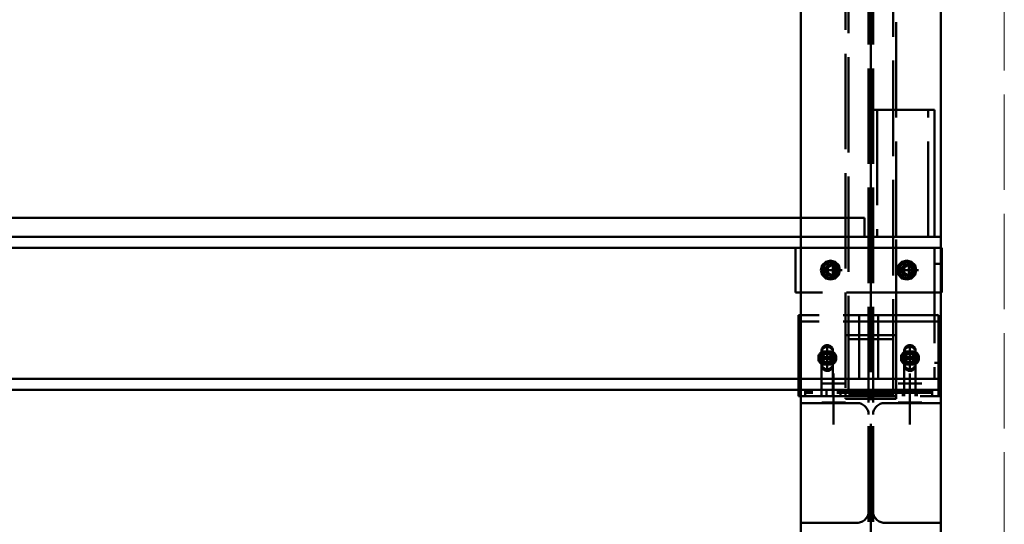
# Paper-space layout 'Layout1' of a CAD drawing. Extents: x -2 to 1033, y -36 to 596.
# Tile 45 of 256: x 253 to 284, y 213 to 229. Entities that reach past the tile are written whole.
import ezdxf

# ---------------------------------------------------------------- set-up
doc = ezdxf.new("R2010")
doc.units = 0
doc.linetypes.add('ACAD_ISO02W100', pattern=[15, 12, -3])
doc.linetypes.add('ACAD_ISO04W100', pattern=[30.5, 24, -3, 0.5, -3])
for name, color, linetype, lineweight in [('SS_JEŘÁBOVÁ DRÁHA', 11, 'CONTINUOUS', 50), ('SS_PODKLADY_PANELY', 9, 'CONTINUOUS', 13), ('SS_SLOUPY KRAJNÍ', 143, 'CONTINUOUS', 50), ('SS_ZTUŽENÍ STĚNY', 203, 'CONTINUOUS', 50)]:
    doc.layers.add(name, color=color, linetype=linetype, lineweight=lineweight)

psp = doc.layouts.get("Layout1")

# ---------------------------------------------------------------- linework, layer by layer
at = {"layer": 'SS_JEŘÁBOVÁ DRÁHA', "color": 3, "linetype": 'ACAD_ISO02W100', "ltscale": 0.25}
for p, q in [((281.8145, 225.993), (279.8145, 225.993)), ((279.8145, 225.993), (279.8145, 221.993)), ((280.0145, 225.993), (280.0145, 221.993)), ((281.6145, 221.993), (281.6145, 225.993)), ((281.8145, 225.993), (281.8145, 221.993)), ((279.6145, 222.593), (277.6145, 222.593)), ((279.6145, 221.993), (279.6145, 222.593)), ((282.0145, 221.993), (277.6145, 221.993)), ((277.6145, 221.653), (282.0145, 221.653)), ((281.8145, 221.653), (281.8145, 217.533)), ((282.0145, 221.653), (282.0445, 221.653)), ((282.0445, 220.253), (282.0445, 221.653)), ((281.8145, 221.153), (282.0145, 221.153)), ((282.0445, 220.253), (277.6145, 220.253)), ((281.9445, 219.333), (277.5445, 219.333)), ((281.9445, 219.533), (277.6145, 219.533)), ((279.4445, 217.533), (279.4445, 219.533)), ((280.0445, 219.533), (280.0445, 217.533)), ((281.9445, 216.993), (281.9445, 219.533)), ((278.2645, 218.0149), (278.2645, 218.4149)), ((278.3445, 218.395), (278.5445, 218.395)), ((278.3445, 218.343), (278.5445, 218.343)), ((278.6245, 218.4149), (278.6245, 218.0149)), ((280.8645, 218.4149), (280.8645, 218.0149)), ((280.9445, 218.395), (281.1445, 218.395)), ((280.9445, 218.343), (281.1445, 218.343)), ((281.2245, 218.0149), (281.2245, 218.4149)), ((278.2645, 216.993), (278.2645, 218.0149)), ((278.5445, 218.0349), (278.3445, 218.0349)), ((278.6245, 218.0149), (278.6245, 216.993)), ((280.8645, 218.0149), (280.8645, 216.993)), ((281.1445, 218.0349), (280.9445, 218.0349)), ((281.2245, 216.993), (281.2245, 218.0149)), ((282.0145, 218.033), (281.8145, 218.033)), ((278.5445, 217.983), (278.3445, 217.983)), ((281.1445, 217.983), (280.9445, 217.983)), ((277.5445, 217.533), (279.4445, 217.533)), ((279.4445, 217.533), (280.0445, 217.533)), ((280.0445, 217.533), (281.9445, 217.533)), ((281.9445, 217.533), (282.0145, 217.533)), ((282.0145, 217.193), (277.5445, 217.193)), ((277.7445, 217.193), (277.7445, 217.153)), ((277.7445, 217.153), (277.7445, 217.093)), ((281.7445, 217.153), (277.7445, 217.153)), ((277.7445, 217.093), (277.7445, 216.993)), ((281.7445, 217.093), (277.7445, 217.093)), ((278.4245, 217.193), (278.4245, 217.153)), ((278.4245, 217.153), (278.4245, 217.093)), ((278.4245, 217.093), (278.4245, 216.993)), ((278.8645, 217.153), (278.8645, 217.193)), ((278.8645, 217.093), (278.8645, 217.153)), ((278.8645, 216.993), (278.8645, 217.093)), ((280.8245, 217.193), (280.8245, 217.153)), ((280.8245, 217.153), (280.8245, 217.093)), ((280.8245, 217.093), (280.8245, 216.993)), ((281.2645, 217.153), (281.2645, 217.193)), ((281.2645, 217.093), (281.2645, 217.153)), ((281.2645, 216.993), (281.2645, 217.093)), ((281.7445, 217.153), (281.7445, 217.193)), ((281.7445, 217.093), (281.7445, 217.153)), ((281.7445, 216.993), (281.7445, 217.093))]:
    psp.add_line(p, q, dxfattribs=at)
at = {"layer": 'SS_JEŘÁBOVÁ DRÁHA', "color": 7, "linetype": 'ACAD_ISO04W100', "ltscale": 0.25}
for p, q in [((281.8145, 221.993), (281.8145, 225.993)), ((279.6145, 221.993), (167.8145, 221.993)), ((277.4445, 221.653), (282.0445, 221.653)), ((278.6145, 220.653), (278.6145, 221.253)), ((278.6145, 220.653), (278.6145, 221.253)), ((281.0145, 220.653), (281.0145, 221.253)), ((281.0145, 220.653), (281.0145, 221.253)), ((278.3145, 220.953), (278.9145, 220.953)), ((278.3145, 220.953), (278.9145, 220.953)), ((278.6145, 220.953), (278.6145, 220.953)), ((280.7145, 220.953), (281.3145, 220.953)), ((280.7145, 220.953), (281.3145, 220.953)), ((281.0145, 220.953), (281.0145, 220.953)), ((278.4445, 217.9149), (278.4445, 218.5149)), ((278.4445, 217.9149), (278.4445, 218.5149)), ((278.4445, 217.863), (278.4445, 218.463)), ((278.4445, 217.863), (278.4445, 218.463)), ((281.0445, 217.9149), (281.0445, 218.5149)), ((281.0445, 217.9149), (281.0445, 218.5149)), ((281.0445, 217.863), (281.0445, 218.463)), ((281.0445, 217.863), (281.0445, 218.463)), ((278.7445, 218.2149), (278.1445, 218.2149)), ((278.7445, 218.2149), (278.1445, 218.2149)), ((278.7445, 218.163), (278.1445, 218.163)), ((278.7445, 218.163), (278.1445, 218.163)), ((278.4445, 218.2149), (278.4445, 218.2149)), ((278.4445, 218.163), (278.4445, 218.163)), ((281.3445, 218.2149), (280.7445, 218.2149)), ((281.3445, 218.2149), (280.7445, 218.2149)), ((281.3445, 218.163), (280.7445, 218.163)), ((281.3445, 218.163), (280.7445, 218.163)), ((281.0445, 218.2149), (281.0445, 218.2149)), ((281.0445, 218.163), (281.0445, 218.163)), ((278.6445, 217.703), (278.6445, 216.103)), ((278.6445, 217.703), (278.6445, 216.103)), ((281.0445, 217.703), (281.0445, 216.103)), ((281.0445, 217.703), (281.0445, 216.103)), ((277.5445, 217.533), (279.4445, 217.533)), ((279.0145, 217.393), (278.2745, 217.393)), ((279.0145, 217.393), (278.2745, 217.393)), ((278.6445, 217.393), (278.6445, 217.393)), ((278.6445, 217.393), (278.6445, 217.393)), ((280.0445, 217.533), (281.9445, 217.533)), ((281.4145, 217.393), (280.6745, 217.393)), ((281.4145, 217.393), (280.6745, 217.393)), ((281.0445, 217.393), (281.0445, 217.393)), ((281.0445, 217.393), (281.0445, 217.393)), ((282.0145, 217.193), (164.9145, 217.193)), ((279.0145, 216.793), (278.2745, 216.793)), ((279.0145, 216.793), (278.2745, 216.793)), ((278.6445, 216.793), (278.6445, 216.793)), ((278.6445, 216.793), (278.6445, 216.793)), ((281.4145, 216.793), (280.6745, 216.793)), ((281.4145, 216.793), (280.6745, 216.793)), ((281.0445, 216.793), (281.0445, 216.793)), ((281.0445, 216.793), (281.0445, 216.793))]:
    psp.add_line(p, q, dxfattribs=at)
at = {"layer": 'SS_JEŘÁBOVÁ DRÁHA', "color": 1, "linetype": 'Continuous', "ltscale": 0.25}
for p, q in [((277.6145, 222.593), (238.1243, 222.593)), ((277.6145, 221.993), (238.6634, 221.993)), ((238.9688, 221.653), (277.6145, 221.653)), ((277.4445, 221.653), (277.4445, 220.253)), ((277.6145, 220.253), (277.4445, 220.253)), ((277.6145, 219.533), (277.5445, 219.533)), ((277.5445, 219.533), (277.5445, 216.993)), ((242.6704, 217.533), (277.5445, 217.533)), ((277.5445, 217.193), (242.9759, 217.193)), ((277.5445, 216.993), (277.6145, 216.993))]:
    psp.add_line(p, q, dxfattribs=at)
at = {"layer": 'SS_JEŘÁBOVÁ DRÁHA', "color": 9, "linetype": 'ACAD_ISO02W100', "ltscale": 0.25}
for p, q in [((278.2847, 221.103), (278.2445, 220.953)), ((278.3945, 221.2128), (278.2847, 221.103)), ((278.4245, 221.1608), (278.3045, 221.0916)), ((278.3127, 221.0151), (278.3045, 221.0916)), ((278.3045, 221.0916), (278.3077, 221.0897)), ((278.3045, 221.0916), (278.3077, 221.0897)), ((278.3045, 221.0916), (278.3045, 220.953)), ((278.4277, 221.1608), (278.3077, 221.0916)), ((278.378, 221.1227), (278.3077, 221.0916)), ((278.3399, 221.073), (278.3077, 221.0916)), ((278.3077, 221.0916), (278.3077, 220.953)), ((278.4245, 221.1608), (278.3366, 221.073)), ((278.4201, 221.1564), (278.3366, 221.073)), ((278.378, 221.1227), (278.3399, 221.073)), ((278.4277, 221.1608), (278.378, 221.1227)), ((278.5445, 221.253), (278.3945, 221.2128)), ((278.3973, 221.038), (278.4595, 221.1002)), ((278.4059, 221.033), (278.4645, 221.0916)), ((278.4091, 221.033), (278.4677, 221.0916)), ((278.4245, 221.1608), (278.4201, 221.1564)), ((278.5445, 221.2301), (278.4245, 221.1608)), ((278.4824, 221.1848), (278.4245, 221.1608)), ((278.4359, 221.1656), (278.4245, 221.1608)), ((278.5477, 221.2301), (278.4277, 221.1608)), ((278.5477, 221.193), (278.4277, 221.1608)), ((278.4824, 221.1848), (278.4359, 221.1656)), ((278.4595, 221.1002), (278.5445, 221.123)), ((278.4645, 221.0916), (278.5445, 221.113)), ((278.4677, 221.0916), (278.5477, 221.113)), ((278.5322, 221.2212), (278.4824, 221.1848)), ((278.5445, 221.193), (278.4824, 221.1848)), ((278.5445, 221.2301), (278.5322, 221.2212)), ((278.5445, 221.2301), (278.5322, 221.2212)), ((278.6945, 221.2128), (278.5445, 221.253)), ((278.5461, 221.2292), (278.5445, 221.2301)), ((278.5445, 221.2301), (278.5461, 221.2292)), ((278.5445, 221.2301), (278.5445, 221.2283)), ((278.5445, 221.2283), (278.5445, 221.193)), ((278.6645, 221.1608), (278.5445, 221.193)), ((278.5445, 221.123), (278.6295, 221.1002)), ((278.5445, 221.123), (278.5723, 221.1155)), ((278.5445, 221.113), (278.5461, 221.1126)), ((278.5445, 221.113), (278.6245, 221.0916)), ((278.5461, 221.2292), (278.6645, 221.1608)), ((278.5461, 221.1126), (278.5576, 221.1095)), ((278.6098, 221.1848), (278.5477, 221.2301)), ((278.6677, 221.1608), (278.5477, 221.2301)), ((278.5477, 221.193), (278.5477, 221.2301)), ((278.6098, 221.1848), (278.5477, 221.193)), ((278.5477, 221.113), (278.6277, 221.0916)), ((278.5477, 221.113), (278.5589, 221.11)), ((278.5589, 221.11), (278.6277, 221.0916)), ((278.5723, 221.1155), (278.6295, 221.1002)), ((278.6677, 221.1608), (278.6098, 221.1848)), ((278.6245, 221.0916), (278.683, 221.033)), ((278.6277, 221.0916), (278.6863, 221.033)), ((278.6295, 221.1002), (278.6917, 221.038)), ((278.7142, 221.1227), (278.6645, 221.1608)), ((278.6645, 221.1608), (278.7845, 221.0916)), ((278.7556, 221.073), (278.6677, 221.1608)), ((278.7877, 221.0916), (278.6677, 221.1608)), ((278.8043, 221.103), (278.6945, 221.2128)), ((278.7523, 221.073), (278.7142, 221.1227)), ((278.7845, 221.0916), (278.7142, 221.1227)), ((278.7845, 221.0916), (278.7523, 221.073)), ((278.7556, 221.073), (278.7877, 221.0916)), ((278.7877, 221.0916), (278.7795, 221.0151)), ((278.7845, 221.0916), (278.7845, 220.9772)), ((278.7877, 221.0916), (278.7877, 220.9694)), ((278.8445, 220.953), (278.8043, 221.103)), ((280.6847, 221.103), (280.6445, 220.953)), ((280.7945, 221.2128), (280.6847, 221.103)), ((280.8245, 221.1608), (280.7045, 221.0916)), ((280.7127, 221.0151), (280.7045, 221.0916)), ((280.7045, 221.0916), (280.7077, 221.0897)), ((280.7045, 221.0916), (280.7366, 221.073)), ((280.7045, 221.0916), (280.7045, 220.953)), ((280.8277, 221.1608), (280.7077, 221.0916)), ((280.778, 221.1227), (280.7077, 221.0916)), ((280.7399, 221.073), (280.7077, 221.0916)), ((280.7077, 221.0916), (280.7077, 220.953)), ((280.8245, 221.1608), (280.7366, 221.073)), ((280.8201, 221.1564), (280.7366, 221.073)), ((280.778, 221.1227), (280.7399, 221.073)), ((280.8277, 221.1608), (280.778, 221.1227)), ((280.9445, 221.253), (280.7945, 221.2128)), ((280.7973, 221.038), (280.8595, 221.1002)), ((280.8059, 221.033), (280.8645, 221.0916)), ((280.8091, 221.033), (280.8677, 221.0916)), ((280.8245, 221.1608), (280.8201, 221.1564)), ((280.9445, 221.2301), (280.8245, 221.1608)), ((280.8824, 221.1848), (280.8245, 221.1608)), ((280.8359, 221.1656), (280.8245, 221.1608)), ((280.9477, 221.2301), (280.8277, 221.1608)), ((280.9477, 221.193), (280.8277, 221.1608)), ((280.8824, 221.1848), (280.8359, 221.1656)), ((280.8595, 221.1002), (280.9445, 221.123)), ((280.8645, 221.0916), (280.9445, 221.113)), ((280.8677, 221.0916), (280.9477, 221.113)), ((280.9445, 221.2301), (280.8824, 221.1848)), ((280.9322, 221.2212), (280.8824, 221.1848)), ((280.9445, 221.193), (280.8824, 221.1848)), ((280.9445, 221.2301), (280.9322, 221.2212)), ((281.0945, 221.2128), (280.9445, 221.253)), ((280.9445, 221.2301), (280.9461, 221.2292)), ((280.9461, 221.2292), (280.9445, 221.2301)), ((280.9445, 221.2301), (280.9445, 221.2283)), ((280.9445, 221.2283), (280.9445, 221.193)), ((281.0645, 221.1608), (280.9445, 221.193)), ((280.9445, 221.123), (281.0295, 221.1002)), ((280.9445, 221.123), (280.9723, 221.1155)), ((280.9445, 221.113), (280.9461, 221.1126)), ((280.9445, 221.113), (281.0245, 221.0916)), ((280.9461, 221.2292), (281.0645, 221.1608)), ((280.9461, 221.1126), (280.9576, 221.1095)), ((281.0098, 221.1848), (280.9477, 221.2301)), ((281.0677, 221.1608), (280.9477, 221.2301)), ((280.9477, 221.193), (280.9477, 221.2301)), ((281.0098, 221.1848), (280.9477, 221.193)), ((280.9477, 221.113), (281.0277, 221.0916)), ((280.9477, 221.113), (280.9589, 221.11)), ((280.9576, 221.1095), (281.0245, 221.0916)), ((280.9589, 221.11), (281.0277, 221.0916)), ((280.9723, 221.1155), (281.0295, 221.1002)), ((281.0677, 221.1608), (281.0098, 221.1848)), ((281.0245, 221.0916), (281.083, 221.033)), ((281.0277, 221.0916), (281.0863, 221.033)), ((281.0295, 221.1002), (281.0917, 221.038)), ((281.1142, 221.1227), (281.0645, 221.1608)), ((281.1845, 221.0916), (281.0645, 221.1608)), ((281.1556, 221.073), (281.0677, 221.1608)), ((281.1877, 221.0916), (281.0677, 221.1608)), ((281.2043, 221.103), (281.0945, 221.2128)), ((281.1523, 221.073), (281.1142, 221.1227)), ((281.1845, 221.0916), (281.1142, 221.1227)), ((281.1845, 221.0916), (281.1523, 221.073)), ((281.1556, 221.073), (281.1877, 221.0916)), ((281.1877, 221.0916), (281.1795, 221.0151)), ((281.1845, 221.0916), (281.1845, 220.9772)), ((281.1877, 221.0916), (281.1877, 220.9694)), ((281.2445, 220.953), (281.2043, 221.103)), ((278.2445, 220.953), (278.2847, 220.803)), ((278.2847, 220.803), (278.3945, 220.6932)), ((278.3127, 221.0151), (278.3045, 220.953)), ((278.3045, 220.953), (278.3366, 220.833)), ((278.3045, 220.953), (278.3045, 220.8144)), ((278.3077, 220.8163), (278.3045, 220.8144)), ((278.3077, 220.8163), (278.3045, 220.8144)), ((278.3045, 220.8144), (278.4245, 220.7452)), ((278.3184, 220.8083), (278.3045, 220.8144)), ((278.3748, 220.7833), (278.3045, 220.8144)), ((278.3077, 221.0897), (278.3366, 221.073)), ((278.3399, 221.073), (278.3077, 220.953)), ((278.3159, 220.8909), (278.3077, 220.953)), ((278.3077, 220.953), (278.3077, 220.8144)), ((278.3159, 220.8909), (278.3077, 220.8144)), ((278.3077, 220.8144), (278.3399, 220.833)), ((278.3366, 220.833), (278.3077, 220.8163)), ((278.3077, 220.8144), (278.4277, 220.7452)), ((278.3366, 221.073), (278.3127, 221.0151)), ((278.3399, 220.833), (278.3159, 220.8909)), ((278.3748, 220.7833), (278.3184, 220.8083)), ((278.3366, 220.833), (278.3748, 220.7833)), ((278.3399, 220.833), (278.4277, 220.7452)), ((278.3745, 220.953), (278.3973, 221.038)), ((278.3973, 220.868), (278.3745, 220.953)), ((278.3748, 220.7833), (278.4245, 220.7452)), ((278.3845, 220.953), (278.4059, 221.033)), ((278.4059, 220.873), (278.3845, 220.953)), ((278.3877, 220.953), (278.4091, 221.033)), ((278.4091, 220.873), (278.3877, 220.953)), ((278.4595, 220.8058), (278.3973, 220.868)), ((278.4645, 220.8144), (278.4059, 220.873)), ((278.4677, 220.8144), (278.4091, 220.873)), ((278.5445, 220.783), (278.4595, 220.8058)), ((278.5445, 220.793), (278.4645, 220.8144)), ((278.5477, 220.793), (278.4677, 220.8144)), ((278.6245, 220.8144), (278.5445, 220.793)), ((278.6295, 220.8058), (278.5445, 220.783)), ((278.5461, 220.7934), (278.5445, 220.793)), ((278.5723, 220.7904), (278.5445, 220.783)), ((278.5576, 220.7965), (278.5461, 220.7934)), ((278.6277, 220.8144), (278.5477, 220.793)), ((278.5589, 220.796), (278.5477, 220.793)), ((278.6245, 220.8144), (278.5576, 220.7965)), ((278.6277, 220.8144), (278.5589, 220.796)), ((278.6295, 220.8058), (278.5723, 220.7904)), ((278.683, 220.873), (278.6245, 220.8144)), ((278.6863, 220.873), (278.6277, 220.8144)), ((278.6917, 220.868), (278.6295, 220.8058)), ((278.6645, 220.7452), (278.7523, 220.833)), ((278.7845, 220.8144), (278.6645, 220.7452)), ((278.6677, 220.7452), (278.7877, 220.8144)), ((278.6677, 220.7452), (278.7174, 220.7833)), ((278.683, 221.033), (278.7045, 220.953)), ((278.7045, 220.953), (278.683, 220.873)), ((278.6863, 221.033), (278.7077, 220.953)), ((278.7077, 220.953), (278.6863, 220.873)), ((278.6917, 221.038), (278.7145, 220.953)), ((278.7145, 220.953), (278.6917, 220.868)), ((278.6945, 220.6932), (278.8043, 220.803)), ((278.7174, 220.7833), (278.7556, 220.833)), ((278.7877, 220.8144), (278.7174, 220.7833)), ((278.7845, 220.953), (278.7523, 221.073)), ((278.7523, 220.833), (278.7763, 220.8909)), ((278.7523, 220.833), (278.7845, 220.8144)), ((278.7795, 221.0151), (278.7556, 221.073)), ((278.7556, 220.833), (278.7877, 220.953)), ((278.7556, 220.833), (278.7753, 220.9065)), ((278.7877, 220.8144), (278.7556, 220.833)), ((278.7753, 220.9065), (278.7877, 220.953)), ((278.7845, 220.953), (278.7763, 220.8909)), ((278.7763, 220.8909), (278.7798, 220.9175)), ((278.7763, 220.8909), (278.7845, 220.8144)), ((278.7845, 220.977), (278.7795, 221.0151)), ((278.7877, 220.953), (278.7795, 221.0151)), ((278.7798, 220.9175), (278.7845, 220.953)), ((278.7845, 220.9772), (278.7845, 220.953)), ((278.7877, 220.953), (278.7845, 220.977)), ((278.7845, 220.953), (278.7845, 220.8144)), ((278.7877, 220.9694), (278.7877, 220.953)), ((278.7877, 220.953), (278.7877, 220.8144)), ((278.8043, 220.803), (278.8445, 220.953)), ((280.6445, 220.953), (280.6847, 220.803)), ((280.6847, 220.803), (280.7945, 220.6932)), ((280.7127, 221.0151), (280.7045, 220.953)), ((280.7045, 220.953), (280.7366, 220.833)), ((280.7045, 220.953), (280.7045, 220.8144)), ((280.7366, 220.833), (280.7045, 220.8144)), ((280.7077, 220.8163), (280.7045, 220.8144)), ((280.7045, 220.8144), (280.8245, 220.7452)), ((280.7748, 220.7833), (280.7045, 220.8144)), ((280.7184, 220.8083), (280.7045, 220.8144)), ((280.7077, 221.0897), (280.7366, 221.073)), ((280.7399, 221.073), (280.7077, 220.953)), ((280.7127, 221.0151), (280.7077, 220.9775)), ((280.7159, 220.8909), (280.7077, 220.953)), ((280.7077, 220.953), (280.7077, 220.8144)), ((280.7159, 220.8909), (280.7077, 220.8144)), ((280.7077, 220.8144), (280.7399, 220.833)), ((280.7366, 220.833), (280.7077, 220.8163)), ((280.7077, 220.8144), (280.8277, 220.7452)), ((280.7366, 221.073), (280.7127, 221.0151)), ((280.7399, 220.833), (280.7159, 220.8909)), ((280.7748, 220.7833), (280.7184, 220.8083)), ((280.7366, 220.833), (280.7748, 220.7833)), ((280.7399, 220.833), (280.8277, 220.7452)), ((280.7745, 220.953), (280.7973, 221.038)), ((280.7973, 220.868), (280.7745, 220.953)), ((280.7748, 220.7833), (280.8245, 220.7452)), ((280.7748, 220.7833), (280.8147, 220.7527)), ((280.7845, 220.953), (280.8059, 221.033)), ((280.8059, 220.873), (280.7845, 220.953)), ((280.7877, 220.953), (280.8091, 221.033)), ((280.8091, 220.873), (280.7877, 220.953)), ((280.8595, 220.8058), (280.7973, 220.868)), ((280.8645, 220.8144), (280.8059, 220.873)), ((280.8677, 220.8144), (280.8091, 220.873)), ((280.9445, 220.783), (280.8595, 220.8058)), ((280.9445, 220.793), (280.8645, 220.8144)), ((280.9477, 220.793), (280.8677, 220.8144)), ((281.0245, 220.8144), (280.9445, 220.793)), ((281.0295, 220.8058), (280.9445, 220.783)), ((280.9461, 220.7934), (280.9445, 220.793)), ((280.9723, 220.7904), (280.9445, 220.783)), ((280.9576, 220.7965), (280.9461, 220.7934)), ((281.0277, 220.8144), (280.9477, 220.793)), ((280.9589, 220.796), (280.9477, 220.793)), ((281.0245, 220.8144), (280.9576, 220.7965)), ((281.0277, 220.8144), (280.9589, 220.796)), ((281.0295, 220.8058), (280.9723, 220.7904)), ((281.083, 220.873), (281.0245, 220.8144)), ((281.0863, 220.873), (281.0277, 220.8144)), ((281.0917, 220.868), (281.0295, 220.8058)), ((281.0645, 220.7452), (281.1523, 220.833)), ((281.0645, 220.7452), (281.1845, 220.8144)), ((281.0677, 220.7452), (281.1877, 220.8144)), ((281.0677, 220.7452), (281.1174, 220.7833)), ((281.083, 221.033), (281.1045, 220.953)), ((281.1045, 220.953), (281.083, 220.873)), ((281.0863, 221.033), (281.1077, 220.953)), ((281.1077, 220.953), (281.0863, 220.873)), ((281.0917, 221.038), (281.1145, 220.953)), ((281.1145, 220.953), (281.0917, 220.868)), ((281.0945, 220.6932), (281.2043, 220.803)), ((281.1174, 220.7833), (281.1556, 220.833)), ((281.1877, 220.8144), (281.1174, 220.7833)), ((281.1661, 221.0215), (281.1523, 221.073)), ((281.1845, 220.953), (281.1523, 221.073)), ((281.1523, 220.833), (281.1763, 220.8909)), ((281.1523, 220.833), (281.1845, 220.8144)), ((281.1795, 221.0151), (281.1556, 221.073)), ((281.1556, 220.833), (281.1877, 220.953)), ((281.1556, 220.833), (281.1753, 220.9065)), ((281.1877, 220.8144), (281.1556, 220.833)), ((281.1845, 220.953), (281.1661, 221.0215)), ((281.1753, 220.9065), (281.1877, 220.953)), ((281.1845, 220.953), (281.1763, 220.8909)), ((281.1763, 220.8909), (281.1798, 220.9175)), ((281.1763, 220.8909), (281.1845, 220.8144)), ((281.1845, 220.977), (281.1795, 221.0151)), ((281.1877, 220.953), (281.1795, 221.0151)), ((281.1798, 220.9175), (281.1845, 220.953)), ((281.1845, 220.9772), (281.1845, 220.953)), ((281.1877, 220.953), (281.1845, 220.977)), ((281.1845, 220.953), (281.1845, 220.8144)), ((281.1877, 220.9694), (281.1877, 220.953)), ((281.1877, 220.953), (281.1877, 220.8144)), ((281.2043, 220.803), (281.2445, 220.953)), ((278.3945, 220.6932), (278.5445, 220.653)), ((278.4147, 220.7527), (278.4245, 220.7452)), ((278.4245, 220.7452), (278.5445, 220.6759)), ((278.4245, 220.7452), (278.4305, 220.7435)), ((278.4245, 220.7452), (278.5445, 220.713)), ((278.4277, 220.7452), (278.5477, 220.6759)), ((278.4277, 220.7452), (278.4856, 220.7212)), ((278.5477, 220.6759), (278.4856, 220.7212)), ((278.4856, 220.7212), (278.5477, 220.713)), ((278.5445, 220.713), (278.6066, 220.7212)), ((278.6066, 220.7212), (278.5445, 220.6759)), ((278.5445, 220.713), (278.5445, 220.6759)), ((278.5445, 220.653), (278.6945, 220.6932)), ((278.5459, 220.6769), (278.5445, 220.6759)), ((278.5461, 220.6768), (278.5445, 220.6759)), ((278.5445, 220.6759), (278.5461, 220.6768)), ((278.6066, 220.7212), (278.5459, 220.6769)), ((278.6645, 220.7452), (278.5461, 220.6768)), ((278.5477, 220.713), (278.6677, 220.7452)), ((278.5477, 220.6759), (278.6677, 220.7452)), ((278.5477, 220.6759), (278.5477, 220.713)), ((278.6066, 220.7212), (278.6645, 220.7452)), ((280.7945, 220.6932), (280.9445, 220.653)), ((280.8147, 220.7527), (280.8245, 220.7452)), ((280.8245, 220.7452), (280.9445, 220.6759)), ((280.8245, 220.7452), (280.9445, 220.713)), ((280.8245, 220.7452), (280.8305, 220.7435)), ((280.8277, 220.7452), (280.9477, 220.6759)), ((280.8277, 220.7452), (280.8856, 220.7212)), ((280.9477, 220.6759), (280.8856, 220.7212)), ((280.8856, 220.7212), (280.9477, 220.713)), ((280.9445, 220.713), (281.0066, 220.7212)), ((281.0066, 220.7212), (280.9445, 220.6759)), ((280.9445, 220.713), (280.9445, 220.6759)), ((280.9445, 220.653), (281.0945, 220.6932)), ((280.9459, 220.6769), (280.9445, 220.6759)), ((280.9445, 220.6759), (280.9461, 220.6768)), ((280.9461, 220.6768), (280.9445, 220.6759)), ((281.0066, 220.7212), (280.9459, 220.6769)), ((281.0645, 220.7452), (280.9461, 220.6768)), ((280.9477, 220.713), (281.0677, 220.7452)), ((280.9477, 220.6759), (281.0677, 220.7452)), ((280.9477, 220.6759), (280.9477, 220.713)), ((281.0066, 220.7212), (281.0645, 220.7452))]:
    psp.add_line(p, q, dxfattribs=at)
at = {"layer": 'SS_JEŘÁBOVÁ DRÁHA', "ltscale": 0.25}
for p, q in [((281.9145, 219.593), (281.9145, 219.593)), ((281.9145, 219.593), (281.9145, 219.593)), ((281.9145, 219.593), (281.9145, 219.593)), ((279.7445, 218.163), (279.7445, 218.163))]:
    psp.add_line(p, q, dxfattribs=at)
at = {"layer": 'SS_JEŘÁBOVÁ DRÁHA', "color": 7, "linetype": 'Continuous', "ltscale": 0.25}
for points in [[(278.3745, 220.953), (278.6145, 220.953), (278.6145, 221.193)], [(278.6145, 221.113), (278.5533, 221.1008), (278.5013, 221.0661), (278.4667, 221.0142), (278.4545, 220.953), (278.4667, 220.8918), (278.5013, 220.8399), (278.5533, 220.8052), (278.6145, 220.793), (278.6757, 220.8052), (278.7276, 220.8399), (278.7623, 220.8918), (278.7745, 220.953), (278.7623, 221.0142), (278.7276, 221.0661), (278.6757, 221.1008), (278.6145, 221.113)], [(280.7745, 220.953), (281.0145, 220.953), (281.0145, 221.193)], [(281.0145, 221.113), (280.9533, 221.1008), (280.9013, 221.0661), (280.8667, 221.0142), (280.8545, 220.953), (280.8667, 220.8918), (280.9013, 220.8399), (280.9533, 220.8052), (281.0145, 220.793), (281.0757, 220.8052), (281.1276, 220.8399), (281.1623, 220.8918), (281.1745, 220.953), (281.1623, 221.0142), (281.1276, 221.0661), (281.0757, 221.1008), (281.0145, 221.113)], [(278.6145, 220.713), (278.6145, 220.953), (278.8545, 220.953)], [(281.0145, 220.713), (281.0145, 220.953), (281.2545, 220.953)], [(278.4445, 218.4549), (278.4445, 218.2149), (278.2045, 218.2149)], [(278.4445, 218.403), (278.4445, 218.163), (278.2045, 218.163)], [(278.4445, 218.0549), (278.5057, 218.0671), (278.5576, 218.1018), (278.5923, 218.1537), (278.6045, 218.2149), (278.5923, 218.2762), (278.5576, 218.3281), (278.5057, 218.3628), (278.4445, 218.3749), (278.3833, 218.3628), (278.3313, 218.3281), (278.2967, 218.2762), (278.2845, 218.2149), (278.2967, 218.1537), (278.3313, 218.1018), (278.3833, 218.0671), (278.4445, 218.0549)], [(278.4445, 218.003), (278.5057, 218.0152), (278.5576, 218.0499), (278.5923, 218.1018), (278.6045, 218.163), (278.5923, 218.2242), (278.5576, 218.2761), (278.5057, 218.3108), (278.4445, 218.323), (278.3833, 218.3108), (278.3313, 218.2761), (278.2967, 218.2242), (278.2845, 218.163), (278.2967, 218.1018), (278.3313, 218.0499), (278.3833, 218.0152), (278.4445, 218.003)], [(281.0445, 218.4549), (281.0445, 218.2149), (280.8045, 218.2149)], [(281.0445, 218.403), (281.0445, 218.163), (280.8045, 218.163)], [(281.0445, 218.0549), (281.1057, 218.0671), (281.1576, 218.1018), (281.1923, 218.1537), (281.2045, 218.2149), (281.1923, 218.2762), (281.1576, 218.3281), (281.1057, 218.3628), (281.0445, 218.3749), (280.9833, 218.3628), (280.9313, 218.3281), (280.8967, 218.2762), (280.8845, 218.2149), (280.8967, 218.1537), (280.9313, 218.1018), (280.9833, 218.0671), (281.0445, 218.0549)], [(281.0445, 218.003), (281.1057, 218.0152), (281.1576, 218.0499), (281.1923, 218.1018), (281.2045, 218.163), (281.1923, 218.2242), (281.1576, 218.2761), (281.1057, 218.3108), (281.0445, 218.323), (280.9833, 218.3108), (280.9313, 218.2761), (280.8967, 218.2242), (280.8845, 218.163), (280.8967, 218.1018), (280.9313, 218.0499), (280.9833, 218.0152), (281.0445, 218.003)], [(278.6845, 218.2149), (278.4445, 218.2149), (278.4445, 217.9749)], [(278.6845, 218.163), (278.4445, 218.163), (278.4445, 217.923)], [(281.2845, 218.2149), (281.0445, 218.2149), (281.0445, 217.9749)], [(281.2845, 218.163), (281.0445, 218.163), (281.0445, 217.923)]]:
    psp.add_lwpolyline(points, dxfattribs=at)
at = {"layer": 'SS_JEŘÁBOVÁ DRÁHA', "color": 3, "linetype": 'ACAD_ISO02W100', "ltscale": 0.25, "extrusion": (-6.12323e-16, 6.12323e-17, -1)}
for centre, start, end in [((-278.3445, 218.2149), 270, 90), ((-278.4445, 218.2149), 351.70607, 188.29393), ((-278.4445, 218.363), 0, 180), ((-278.5445, 218.2149), 90, 270), ((-280.9445, 218.2149), 270, 90), ((-280.9445, 218.163), 270, 90), ((-281.0445, 218.2149), 351.70607, 188.29393), ((-281.0445, 218.363), 0, 180), ((-281.1445, 218.2149), 90, 270), ((-281.1445, 218.163), 90, 270), ((-278.4445, 217.963), 180, 0), ((-281.0445, 217.963), 180, 0)]:
    psp.add_arc(centre, 0.18, start, end, dxfattribs=at)
at = {"layer": 'SS_JEŘÁBOVÁ DRÁHA', "color": 3, "linetype": 'ACAD_ISO02W100', "ltscale": 0.25, "extrusion": (-1.01656e-13, -4.17925e-14, -1)}
psp.add_arc((-278.3445, 218.163), 0.18, 270, 90, dxfattribs=at)
at = {"layer": 'SS_JEŘÁBOVÁ DRÁHA', "color": 3, "linetype": 'ACAD_ISO02W100', "ltscale": 0.25, "extrusion": (2.01475e-13, -8.36461e-14, -1)}
for centre in [(-278.4445, 218.4149), (-281.0445, 218.4149)]:
    psp.add_arc(centre, 0.18, 0, 180, dxfattribs=at)
at = {"layer": 'SS_JEŘÁBOVÁ DRÁHA', "color": 3, "linetype": 'ACAD_ISO02W100', "ltscale": 0.25, "extrusion": (-5.96445e-16, 1.42975e-13, -1)}
for centre, start, end in [((-278.4445, 218.163), 8.29393, 171.70607), ((-281.0445, 218.163), 8.29393, 171.70607), ((-278.4445, 218.163), 0.00637, 8.29393), ((-278.4445, 218.163), 171.70607, 179.99363), ((-281.0445, 218.163), 0.00637, 8.29393), ((-281.0445, 218.163), 171.70607, 179.99363)]:
    psp.add_arc(centre, 0.18, start, end, dxfattribs=at)
at = {"layer": 'SS_JEŘÁBOVÁ DRÁHA', "color": 3, "linetype": 'ACAD_ISO02W100', "ltscale": 0.25, "extrusion": (4.12414e-14, -1.00983e-13, -1)}
psp.add_arc((-278.5445, 218.163), 0.18, 90, 270, dxfattribs=at)
at = {"layer": 'SS_JEŘÁBOVÁ DRÁHA', "color": 3, "linetype": 'ACAD_ISO02W100', "ltscale": 0.25, "extrusion": (2.01475e-13, 8.37686e-14, -1)}
for centre in [(-278.4445, 218.0149), (-281.0445, 218.0149)]:
    psp.add_arc(centre, 0.18, 180, 0, dxfattribs=at)
at = {"layer": 'SS_PODKLADY_PANELY', "color": 9, "linetype": 'ACAD_ISO02W100', "ltscale": 0.25}
psp.add_line((284.0122, 241.4755), (284.0122, 110.993), dxfattribs=at)
at = {"layer": 'SS_PODKLADY_PANELY', "color": 9, "linetype": 'Continuous', "ltscale": 0.25}
psp.add_line((282.0122, 111.793), (282.0122, 238.8263), dxfattribs=at)
at = {"layer": 'SS_SLOUPY KRAJNÍ', "color": 1, "linetype": 'Continuous', "ltscale": 0.25}
for p, q in [((277.6145, 238.7953), (277.6145, 111.793)), ((282.0145, 111.793), (282.0145, 238.7953))]:
    psp.add_line(p, q, dxfattribs=at)
at = {"layer": 'SS_SLOUPY KRAJNÍ', "color": 3, "linetype": 'ACAD_ISO02W100', "ltscale": 0.25}
for p, q in [((279.7445, 111.793), (279.7445, 238.816)), ((279.8845, 111.793), (279.8845, 238.816)), ((277.6145, 216.993), (282.0145, 216.993)), ((277.6145, 216.773), (279.3845, 216.773)), ((280.2445, 216.773), (282.0145, 216.773)), ((279.3845, 213.013), (277.6145, 213.013)), ((282.0145, 213.013), (280.2445, 213.013))]:
    psp.add_line(p, q, dxfattribs=at)
at = {"layer": 'SS_SLOUPY KRAJNÍ', "color": 7, "linetype": 'ACAD_ISO04W100', "ltscale": 0.25}
for p, q in [((279.8145, 110.993), (279.8145, 238.993)), ((279.8145, 216.993), (279.8145, 216.993))]:
    psp.add_line(p, q, dxfattribs=at)
at = {"layer": 'SS_SLOUPY KRAJNÍ', "color": 3, "linetype": 'ACAD_ISO02W100', "ltscale": 0.25}
for centre in [(278.6145, 220.953), (281.0145, 220.953)]:
    psp.add_circle(centre, 0.18, dxfattribs=at)
at = {"layer": 'SS_SLOUPY KRAJNÍ', "color": 3, "linetype": 'ACAD_ISO02W100', "ltscale": 0.25, "extrusion": (-6.12323e-16, 6.12323e-17, -1)}
for centre, start, end in [((-279.3845, 216.413), 90, 180), ((-280.2445, 216.413), 0, 90), ((-279.3845, 213.373), 180, 270), ((-280.2445, 213.373), 270, 0)]:
    psp.add_arc(centre, 0.36, start, end, dxfattribs=at)
at = {"layer": 'SS_ZTUŽENÍ STĚNY', "color": 7, "linetype": 'ACAD_ISO04W100', "ltscale": 0.25}
psp.add_line((279.8145, 238.993), (279.8145, 217.9106), dxfattribs=at)
at = {"layer": 'SS_ZTUŽENÍ STĚNY', "color": 3, "linetype": 'ACAD_ISO02W100', "ltscale": 0.25}
for p, q in [((279.0145, 217.253), (279.0145, 235.1319)), ((279.1145, 235.1458), (279.1145, 217.0344)), ((280.5145, 217.0344), (280.5145, 235.1458)), ((280.6145, 221.993), (280.6145, 234.9721)), ((280.6145, 218.9121), (280.6145, 221.993)), ((279.0145, 218.9121), (280.6145, 218.9121)), ((279.1145, 218.7869), (280.5145, 218.7869)), ((280.6145, 217.533), (280.6145, 218.9121)), ((280.6145, 217.193), (280.6145, 217.533)), ((279.0145, 216.993), (279.0145, 217.193)), ((280.6145, 216.9092), (280.6145, 217.193)), ((279.0145, 216.9092), (279.0145, 216.933)), ((279.0145, 216.9092), (280.6145, 216.9092)), ((279.1145, 217.0344), (280.5145, 217.0344))]:
    psp.add_line(p, q, dxfattribs=at)

doc.saveas('drawing.dxf')
